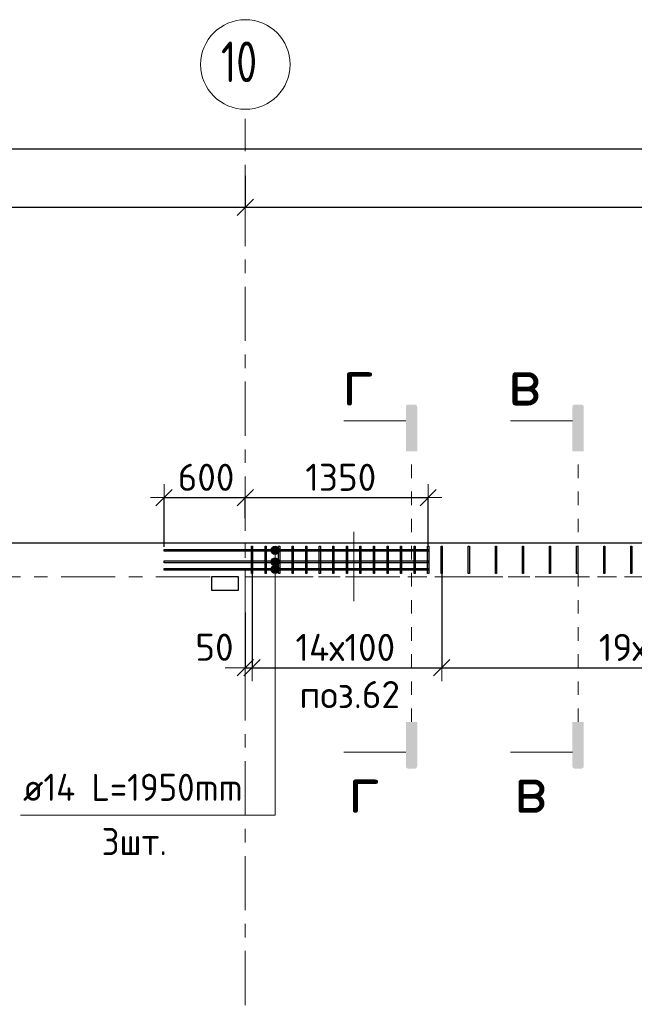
# Model space of a CAD drawing. Header units: metres. Extents: x -38 to 99, y -15 to 21.
# Tile 8 of 88: x 24.36 to 28.9, y 13.25 to 20.51. Entities that reach past the tile are written whole.
import ezdxf

# ---------------------------------------------------------------- set-up
doc = ezdxf.new("R2010")
doc.units = ezdxf.units.M
doc.header["$PDMODE"] = 65
for name, pattern in [('______11', [0.5, 0.4, -0.05, 0, -0.05]), ('______2', [0.0405, 0.03, -0.0105]), ('______3', [0.5, 0.4, -0.1]), ('______5', [1.1, 0.8, -0.1, 0.1, -0.1]), ('______9', [0.015, 0, -0.015])]:
    doc.linetypes.add(name, pattern=pattern)
for name, color, linetype, lineweight in [('XR$2$Осевая линия (1)', 7, '______5', 13), ('XR$2$Размерная линия (1)', 7, 'Continuous', 13), ('XR$4$Арм.стержн. Доп. арматура', 180, 'Continuous', 35), ('XR$4$Арм.стержн. Хомут', 240, 'Continuous', 35), ('XR$4$Балка (1)', 7, '______3', 13), ('XR$4$Перекрытие (1)', 7, 'Continuous', 35), ('XR$4$Размерная линия (1)', 7, 'Continuous', 13), ('XR$4$Текст_ общее_1', 7, 'Continuous', 13)]:
    doc.layers.add(name, color=color, linetype=linetype, lineweight=lineweight)
doc.styles.add('ISOCPEUR', font='txt')
doc.dimstyles.new('DIMSTYLE_3', dxfattribs={"dimtxt": 0.2, "dimasz": 0.2, "dimexe": 0, "dimexo": 0, "dimgap": 0.1, "dimtad": 2, "dimdec": 0, "dimlfac": 1000, "dimrnd": 5, "dimzin": 12, "dimdsep": 46, "dimtxsty": 'ISOCPEUR', "dimblk1": 'ALL_ML_STRICH', "dimblk2": 'ALL_ML_STRICH', "dimsah": 1, "dimcen": 0, "dimclrd": 7, "dimclre": 256, "dimclrt": 7, "dimadec": 0, "dimazin": 0, "dimtfac": 1, "dimtdec": 0, "dimtix": 1, "dimtmove": 2, "dimatfit": 3, "dimfxl": 0, "dimtzin": 0, "dimlwd": 0, "dimlwe": -3, "dimarcsym": 0})
doc.dimstyles.new('DIMSTYLE_33', dxfattribs={"dimtxt": 0.2, "dimasz": 0.2, "dimexe": 0, "dimexo": 0, "dimgap": 0.1, "dimtad": 2, "dimdec": 0, "dimlfac": 1000, "dimrnd": 5, "dimzin": 12, "dimdsep": 46, "dimtxsty": 'ISOCPEUR', "dimblk1": 'ALL_ML_STRICH', "dimblk2": 'ALL_ML_STRICH', "dimsah": 1, "dimcen": 0, "dimclrd": 7, "dimclre": 256, "dimclrt": 7, "dimadec": 0, "dimazin": 0, "dimtfac": 1, "dimtdec": 0, "dimtix": 1, "dimtmove": 2, "dimatfit": 3, "dimfxl": 0, "dimtvp": 1.2, "dimtzin": 0, "dimlwd": 0, "dimlwe": -3, "dimarcsym": 0})

# ---------------------------------------------------------------- blocks, each defined once
blk = doc.blocks.new('ALL_ML_STRICH')
at = {"color": 0, "linetype": 'ByBlock', "lineweight": -2}
for p, q in [((0, -0.5), (0, 0.5)), ((-1, 0), (0.5, 0)), ((-0.3, -0.3), (0.3, 0.3))]:
    blk.add_line(p, q, dxfattribs=at)
blk = doc.blocks.new('*D11')
at = {"layer": 'DEFPOINTS', "color": 7, "linetype": 'Continuous', "lineweight": 13, "transparency": 33554687}
for p in [(0.5, 19.5574), (0.5, 19.3768), (61.6, 17.1197)]:
    blk.add_point(p, dxfattribs=at)
at = {"layer": 'XR$2$Размерная линия (1)', "color": 9, "linetype": 'Continuous', "lineweight": -2, "true_color": 0xc7c7c7, "transparency": 33554687}
for p, q in [((0.5, 19.3568), (0.5, 19.5574)), ((61.6, 17.1397), (61.6, 19.5574))]:
    blk.add_line(p, q, dxfattribs=at)
at = {"layer": 'XR$2$Размерная линия (1)', "color": 7, "linetype": 'Continuous', "lineweight": -2, "transparency": 33554687}
blk.add_line((0.5, 19.5574), (61.6, 19.5574), dxfattribs=at)
at = {"layer": 'XR$2$Размерная линия (1)', "color": 7, "linetype": 'Continuous', "lineweight": 13, "transparency": 33554687, "xscale": 0.2, "yscale": 0.2, "zscale": 0.2, "rotation": 180}
blk.add_blockref('ALL_ML_STRICH', (0.5, 19.5574), dxfattribs=at)
at = {"layer": 'XR$2$Размерная линия (1)', "color": 7, "linetype": 'Continuous', "lineweight": 13, "transparency": 33554687, "xscale": 0.2, "yscale": 0.2, "zscale": 0.2}
blk.add_blockref('ALL_ML_STRICH', (61.6, 19.5574), dxfattribs=at)
at = {"layer": 'XR$2$Размерная линия (1)', "color": 7, "linetype": 'Continuous', "lineweight": 13, "transparency": 33554687, "insert": (31.1, 19.7074), "char_height": 0.2, "width": 1, "attachment_point": 5, "style": 'ISOCPEUR'}
blk.add_mtext('\\A1;{61100}', dxfattribs=at)
blk = doc.blocks.new('*D31')
at = {"layer": 'DEFPOINTS', "color": 7, "linetype": 'Continuous', "lineweight": 13, "transparency": 33554687}
for p in [(21.68, 19.379), (26.03, 19.379), (21.68, 19.1261)]:
    blk.add_point(p, dxfattribs=at)
at = {"layer": 'XR$2$Размерная линия (1)', "color": 9, "linetype": 'Continuous', "lineweight": -2, "true_color": 0xc7c7c7, "transparency": 33554687}
for p, q in [((21.68, 19.359), (21.68, 19.1261)), ((26.03, 19.359), (26.03, 19.1261))]:
    blk.add_line(p, q, dxfattribs=at)
at = {"layer": 'XR$2$Размерная линия (1)', "color": 7, "linetype": 'Continuous', "lineweight": -2, "transparency": 33554687}
blk.add_line((21.68, 19.1261), (26.03, 19.1261), dxfattribs=at)
at = {"layer": 'XR$2$Размерная линия (1)', "color": 7, "linetype": 'Continuous', "lineweight": 13, "transparency": 33554687, "xscale": 0.2, "yscale": 0.2, "zscale": 0.2, "rotation": 180}
blk.add_blockref('ALL_ML_STRICH', (21.68, 19.1261), dxfattribs=at)
at = {"layer": 'XR$2$Размерная линия (1)', "color": 7, "linetype": 'Continuous', "lineweight": 13, "transparency": 33554687, "xscale": 0.2, "yscale": 0.2, "zscale": 0.2}
blk.add_blockref('ALL_ML_STRICH', (26.03, 19.1261), dxfattribs=at)
at = {"layer": 'XR$2$Размерная линия (1)', "color": 7, "linetype": 'Continuous', "lineweight": 13, "transparency": 33554687, "insert": (23.855, 19.2761), "char_height": 0.2, "width": 0.8, "attachment_point": 5, "style": 'ISOCPEUR'}
blk.add_mtext('\\A1;{4350}', dxfattribs=at)
blk = doc.blocks.new('*D32')
at = {"layer": 'DEFPOINTS', "color": 7, "linetype": 'Continuous', "lineweight": 13, "transparency": 33554687}
for p in [(26.03, 19.379), (26.03, 19.1261), (32.55, 19.1352)]:
    blk.add_point(p, dxfattribs=at)
at = {"layer": 'XR$2$Размерная линия (1)', "color": 9, "linetype": 'Continuous', "lineweight": -2, "true_color": 0xc7c7c7, "transparency": 33554687}
for p, q in [((26.03, 19.359), (26.03, 19.1261)), ((32.55, 19.1261), (32.55, 19.1261))]:
    blk.add_line(p, q, dxfattribs=at)
at = {"layer": 'XR$2$Размерная линия (1)', "color": 7, "linetype": 'Continuous', "lineweight": -2, "transparency": 33554687}
blk.add_line((26.03, 19.1261), (32.55, 19.1261), dxfattribs=at)
at = {"layer": 'XR$2$Размерная линия (1)', "color": 7, "linetype": 'Continuous', "lineweight": 13, "transparency": 33554687, "xscale": 0.2, "yscale": 0.2, "zscale": 0.2, "rotation": 180}
blk.add_blockref('ALL_ML_STRICH', (26.03, 19.1261), dxfattribs=at)
at = {"layer": 'XR$2$Размерная линия (1)', "color": 7, "linetype": 'Continuous', "lineweight": 13, "transparency": 33554687, "xscale": 0.2, "yscale": 0.2, "zscale": 0.2}
blk.add_blockref('ALL_ML_STRICH', (32.55, 19.1261), dxfattribs=at)
at = {"layer": 'XR$2$Размерная линия (1)', "color": 7, "linetype": 'Continuous', "lineweight": 13, "transparency": 33554687, "insert": (29.3, 19.2761), "char_height": 0.2, "width": 0.8, "attachment_point": 5, "style": 'ISOCPEUR'}
blk.add_mtext('\\A1;{6520}', dxfattribs=at)
blk = doc.blocks.new('*D262')
at = {"layer": 'DEFPOINTS', "color": 7, "linetype": 'Continuous', "lineweight": 13, "transparency": 33554687}
for p in [(26.08, 16.4734), (26.03, 16.1571), (26.03, 15.7293)]:
    blk.add_point(p, dxfattribs=at)
at = {"layer": 'XR$4$Размерная линия (1)', "color": 9, "linetype": 'Continuous', "lineweight": -2, "true_color": 0xc7c7c7, "transparency": 33554687}
for p, q in [((26.08, 16.4534), (26.08, 15.7293)), ((26.03, 16.1371), (26.03, 15.7293))]:
    blk.add_line(p, q, dxfattribs=at)
at = {"layer": 'XR$4$Размерная линия (1)', "color": 7, "linetype": 'Continuous', "lineweight": -2, "transparency": 33554687}
blk.add_line((26.03, 15.7293), (26.08, 15.7293), dxfattribs=at)
at = {"layer": 'XR$4$Размерная линия (1)', "color": 7, "linetype": 'Continuous', "lineweight": 13, "transparency": 33554687, "xscale": 0.2, "yscale": 0.2, "zscale": 0.2}
blk.add_blockref('ALL_ML_STRICH', (26.08, 15.7293), dxfattribs=at)
at = {"layer": 'XR$4$Размерная линия (1)', "color": 7, "linetype": 'Continuous', "lineweight": 13, "transparency": 33554687, "xscale": 0.2, "yscale": 0.2, "zscale": 0.2, "rotation": 180}
blk.add_blockref('ALL_ML_STRICH', (26.03, 15.7293), dxfattribs=at)
at = {"layer": 'XR$4$Размерная линия (1)', "color": 7, "linetype": 'Continuous', "lineweight": 13, "transparency": 33554687, "insert": (25.8021, 15.8803), "char_height": 0.2, "width": 0.4, "attachment_point": 5, "style": 'ISOCPEUR'}
blk.add_mtext('\\A1;{50}', dxfattribs=at)
blk = doc.blocks.new('*D263')
at = {"layer": 'DEFPOINTS', "color": 7, "linetype": 'Continuous', "lineweight": 13, "transparency": 33554687}
for p in [(26.08, 16.4734), (27.48, 16.4734), (26.08, 15.7293)]:
    blk.add_point(p, dxfattribs=at)
at = {"layer": 'XR$4$Размерная линия (1)', "color": 9, "linetype": 'Continuous', "lineweight": -2, "true_color": 0xc7c7c7, "transparency": 33554687}
for p, q in [((26.08, 16.4534), (26.08, 15.7293)), ((27.48, 16.4534), (27.48, 15.7293))]:
    blk.add_line(p, q, dxfattribs=at)
at = {"layer": 'XR$4$Размерная линия (1)', "color": 7, "linetype": 'Continuous', "lineweight": -2, "transparency": 33554687}
blk.add_line((26.08, 15.7293), (27.48, 15.7293), dxfattribs=at)
at = {"layer": 'XR$4$Размерная линия (1)', "color": 7, "linetype": 'Continuous', "lineweight": 13, "transparency": 33554687, "xscale": 0.2, "yscale": 0.2, "zscale": 0.2, "rotation": 180}
blk.add_blockref('ALL_ML_STRICH', (26.08, 15.7293), dxfattribs=at)
at = {"layer": 'XR$4$Размерная линия (1)', "color": 7, "linetype": 'Continuous', "lineweight": 13, "transparency": 33554687, "xscale": 0.2, "yscale": 0.2, "zscale": 0.2}
blk.add_blockref('ALL_ML_STRICH', (27.48, 15.7293), dxfattribs=at)
at = {"layer": 'XR$4$Размерная линия (1)', "color": 7, "linetype": 'Continuous', "lineweight": 13, "transparency": 33554687, "insert": (26.4, 15.9793), "char_height": 0.2, "width": 0.01, "attachment_point": 1, "line_spacing_factor": 0.60241, "style": 'ISOCPEUR'}
blk.add_mtext('14х100', dxfattribs=at)
blk = doc.blocks.new('*D264')
at = {"layer": 'DEFPOINTS', "color": 7, "linetype": 'Continuous', "lineweight": 13, "transparency": 33554687}
for p in [(27.48, 16.4734), (31.28, 16.4734), (27.48, 15.7293)]:
    blk.add_point(p, dxfattribs=at)
at = {"layer": 'XR$4$Размерная линия (1)', "color": 9, "linetype": 'Continuous', "lineweight": -2, "true_color": 0xc7c7c7, "transparency": 33554687}
for p, q in [((27.48, 16.4534), (27.48, 15.7293)), ((31.28, 16.4534), (31.28, 15.7293))]:
    blk.add_line(p, q, dxfattribs=at)
at = {"layer": 'XR$4$Размерная линия (1)', "color": 7, "linetype": 'Continuous', "lineweight": -2, "transparency": 33554687}
blk.add_line((27.48, 15.7293), (31.28, 15.7293), dxfattribs=at)
at = {"layer": 'XR$4$Размерная линия (1)', "color": 7, "linetype": 'Continuous', "lineweight": 13, "transparency": 33554687, "xscale": 0.2, "yscale": 0.2, "zscale": 0.2, "rotation": 180}
blk.add_blockref('ALL_ML_STRICH', (27.48, 15.7293), dxfattribs=at)
at = {"layer": 'XR$4$Размерная линия (1)', "color": 7, "linetype": 'Continuous', "lineweight": 13, "transparency": 33554687, "xscale": 0.2, "yscale": 0.2, "zscale": 0.2}
blk.add_blockref('ALL_ML_STRICH', (31.28, 15.7293), dxfattribs=at)
at = {"layer": 'XR$4$Размерная линия (1)', "color": 7, "linetype": 'Continuous', "lineweight": 13, "transparency": 33554687, "insert": (28.64, 15.9793), "char_height": 0.2, "width": 0.01, "attachment_point": 1, "line_spacing_factor": 0.60241, "style": 'ISOCPEUR'}
blk.add_mtext('19х200=3800', dxfattribs=at)
blk = doc.blocks.new('*D274')
at = {"layer": 'DEFPOINTS', "color": 7, "linetype": 'Continuous', "lineweight": 13, "transparency": 33554687}
for p in [(25.43, 16.9842), (26.03, 16.8115), (25.43, 16.6022)]:
    blk.add_point(p, dxfattribs=at)
at = {"layer": 'XR$4$Размерная линия (1)', "color": 9, "linetype": 'Continuous', "lineweight": -2, "true_color": 0xc7c7c7, "transparency": 33554687}
for p, q in [((25.43, 16.6222), (25.43, 16.9842)), ((26.03, 16.8315), (26.03, 16.9842))]:
    blk.add_line(p, q, dxfattribs=at)
at = {"layer": 'XR$4$Размерная линия (1)', "color": 7, "linetype": 'Continuous', "lineweight": -2, "transparency": 33554687}
blk.add_line((25.43, 16.9842), (26.03, 16.9842), dxfattribs=at)
at = {"layer": 'XR$4$Размерная линия (1)', "color": 7, "linetype": 'Continuous', "lineweight": 13, "transparency": 33554687, "xscale": 0.2, "yscale": 0.2, "zscale": 0.2, "rotation": 180}
blk.add_blockref('ALL_ML_STRICH', (25.43, 16.9842), dxfattribs=at)
at = {"layer": 'XR$4$Размерная линия (1)', "color": 7, "linetype": 'Continuous', "lineweight": 13, "transparency": 33554687, "xscale": 0.2, "yscale": 0.2, "zscale": 0.2}
blk.add_blockref('ALL_ML_STRICH', (26.03, 16.9842), dxfattribs=at)
at = {"layer": 'XR$4$Размерная линия (1)', "color": 7, "linetype": 'Continuous', "lineweight": 13, "transparency": 33554687, "insert": (25.74, 17.1342), "char_height": 0.2, "width": 0.6, "attachment_point": 5, "style": 'ISOCPEUR'}
blk.add_mtext('\\A1;{600}', dxfattribs=at)
blk = doc.blocks.new('*D275')
at = {"layer": 'DEFPOINTS', "color": 7, "linetype": 'Continuous', "lineweight": 13, "transparency": 33554687}
for p in [(26.03, 16.9842), (26.03, 16.8115), (27.38, 16.6022)]:
    blk.add_point(p, dxfattribs=at)
at = {"layer": 'XR$4$Размерная линия (1)', "color": 9, "linetype": 'Continuous', "lineweight": -2, "true_color": 0xc7c7c7, "transparency": 33554687}
for p, q in [((26.03, 16.8315), (26.03, 16.9842)), ((27.38, 16.6222), (27.38, 16.9842))]:
    blk.add_line(p, q, dxfattribs=at)
at = {"layer": 'XR$4$Размерная линия (1)', "color": 7, "linetype": 'Continuous', "lineweight": -2, "transparency": 33554687}
blk.add_line((26.03, 16.9842), (27.38, 16.9842), dxfattribs=at)
at = {"layer": 'XR$4$Размерная линия (1)', "color": 7, "linetype": 'Continuous', "lineweight": 13, "transparency": 33554687, "xscale": 0.2, "yscale": 0.2, "zscale": 0.2, "rotation": 180}
blk.add_blockref('ALL_ML_STRICH', (26.03, 16.9842), dxfattribs=at)
at = {"layer": 'XR$4$Размерная линия (1)', "color": 7, "linetype": 'Continuous', "lineweight": 13, "transparency": 33554687, "xscale": 0.2, "yscale": 0.2, "zscale": 0.2}
blk.add_blockref('ALL_ML_STRICH', (27.38, 16.9842), dxfattribs=at)
at = {"layer": 'XR$4$Размерная линия (1)', "color": 7, "linetype": 'Continuous', "lineweight": 13, "transparency": 33554687, "insert": (26.735, 17.1342), "char_height": 0.2, "width": 0.8, "attachment_point": 5, "style": 'ISOCPEUR'}
blk.add_mtext('\\A1;{1350}', dxfattribs=at)

msp = doc.modelspace()

# ---------------------------------------------------------------- hatches: boundary and pattern name
at = {"linetype": 'Continuous', "lineweight": 25, "true_color": 0x000000, "transparency": 33554687}
for points in [[(27.2153, 17.6543), (27.2158, 17.6568), (27.2166, 17.6592), (27.2178, 17.6615), (27.2192, 17.6636), (27.2209, 17.6655), (27.2228, 17.6672), (27.2249, 17.6686), (27.2272, 17.6698), (27.2296, 17.6706), (27.2321, 17.6711), (27.2347, 17.6713), (27.2792, 17.6713), (27.2818, 17.6711), (27.2843, 17.6706), (27.2867, 17.6698), (27.289, 17.6686), (27.2911, 17.6672), (27.293, 17.6655), (27.2947, 17.6636), (27.2961, 17.6615), (27.2973, 17.6592), (27.2981, 17.6568), (27.2986, 17.6543), (27.2987, 17.6517), (27.2987, 17.3267), (27.2151, 17.3267), (27.2151, 17.6517)], [(28.4453, 17.6543), (28.4458, 17.6568), (28.4466, 17.6592), (28.4478, 17.6615), (28.4492, 17.6636), (28.4509, 17.6655), (28.4528, 17.6672), (28.4549, 17.6686), (28.4572, 17.6698), (28.4596, 17.6706), (28.4621, 17.6711), (28.4647, 17.6713), (28.5092, 17.6713), (28.5118, 17.6711), (28.5143, 17.6706), (28.5167, 17.6698), (28.519, 17.6686), (28.5211, 17.6672), (28.523, 17.6655), (28.5247, 17.6636), (28.5261, 17.6615), (28.5273, 17.6592), (28.5281, 17.6568), (28.5286, 17.6543), (28.5287, 17.6517), (28.5287, 17.3267), (28.4451, 17.3267), (28.4451, 17.6517)], [(27.2153, 15.0013), (27.2151, 15.0038), (27.2151, 15.3288), (27.2987, 15.3288), (27.2987, 15.0038), (27.2986, 15.0013), (27.2981, 14.9988), (27.2973, 14.9964), (27.2961, 14.9941), (27.2947, 14.9919), (27.293, 14.99), (27.2911, 14.9883), (27.289, 14.9869), (27.2867, 14.9858), (27.2843, 14.985), (27.2818, 14.9845), (27.2792, 14.9843), (27.2347, 14.9843), (27.2321, 14.9845), (27.2296, 14.985), (27.2272, 14.9858), (27.2249, 14.9869), (27.2228, 14.9883), (27.2209, 14.99), (27.2192, 14.9919), (27.2178, 14.9941), (27.2166, 14.9964), (27.2158, 14.9988)], [(28.4453, 15.0013), (28.4451, 15.0038), (28.4451, 15.3288), (28.5287, 15.3288), (28.5287, 15.0038), (28.5286, 15.0013), (28.5281, 14.9988), (28.5273, 14.9964), (28.5261, 14.9941), (28.5247, 14.9919), (28.523, 14.99), (28.5211, 14.9883), (28.519, 14.9869), (28.5167, 14.9858), (28.5143, 14.985), (28.5118, 14.9845), (28.5092, 14.9843), (28.4647, 14.9843), (28.4621, 14.9845), (28.4596, 14.985), (28.4572, 14.9858), (28.4549, 14.9869), (28.4528, 14.9883), (28.4509, 14.99), (28.4492, 14.9919), (28.4478, 14.9941), (28.4466, 14.9964), (28.4458, 14.9988)]]:
    msp.add_hatch(color=18, dxfattribs=at).paths.add_polyline_path(points, flags=16)
at = {"layer": 'XR$4$Арм.стержн. Доп. арматура', "linetype": 'Continuous', "lineweight": 13, "transparency": 33554687}
for points in [[(26.2191, 16.5952), (26.2791, 16.5952), (26.2749, 16.6102)], [(26.2191, 16.5952), (26.2749, 16.6102), (26.2233, 16.6102)], [(26.2233, 16.5802), (26.2791, 16.5952), (26.2191, 16.5952)], [(26.2233, 16.6102), (26.2749, 16.6102), (26.2641, 16.621)], [(26.2233, 16.6102), (26.2641, 16.621), (26.2341, 16.621)], [(26.2233, 16.5802), (26.2749, 16.5802), (26.2791, 16.5952)], [(26.2341, 16.5694), (26.2749, 16.5802), (26.2233, 16.5802)], [(26.2341, 16.621), (26.2641, 16.621), (26.2491, 16.6252)], [(26.2341, 16.5694), (26.2641, 16.5694), (26.2749, 16.5802)], [(26.2641, 16.5694), (26.2341, 16.5694), (26.2491, 16.5652)], [(26.2191, 16.5103), (26.2791, 16.5103), (26.2749, 16.5253)], [(26.2191, 16.5103), (26.2749, 16.5253), (26.2233, 16.5253)], [(26.2233, 16.4953), (26.2791, 16.5103), (26.2191, 16.5103)], [(26.2233, 16.5253), (26.2749, 16.5253), (26.2641, 16.5361)], [(26.2233, 16.5253), (26.2641, 16.5361), (26.2341, 16.5361)], [(26.2233, 16.4953), (26.2749, 16.4953), (26.2791, 16.5103)], [(26.2341, 16.4845), (26.2749, 16.4953), (26.2233, 16.4953)], [(26.2341, 16.5361), (26.2641, 16.5361), (26.2491, 16.5403)], [(26.2341, 16.4845), (26.2641, 16.4845), (26.2749, 16.4953)], [(26.2191, 16.4552), (26.2791, 16.4552), (26.2749, 16.4702)], [(26.2191, 16.4552), (26.2749, 16.4702), (26.2233, 16.4702)], [(26.2233, 16.4402), (26.2791, 16.4552), (26.2191, 16.4552)], [(26.2233, 16.4702), (26.2749, 16.4702), (26.2641, 16.481)], [(26.2233, 16.4702), (26.2641, 16.481), (26.2341, 16.481)], [(26.2233, 16.4402), (26.2749, 16.4402), (26.2791, 16.4552)], [(26.2341, 16.4294), (26.2749, 16.4402), (26.2233, 16.4402)], [(26.2341, 16.481), (26.2641, 16.481), (26.2491, 16.4852)], [(26.2641, 16.4845), (26.2341, 16.4845), (26.2491, 16.4803)], [(26.2341, 16.4294), (26.2641, 16.4294), (26.2749, 16.4402)], [(26.2641, 16.4294), (26.2341, 16.4294), (26.2491, 16.4252)]]:
    msp.add_hatch(color=7, dxfattribs=at).paths.add_polyline_path(points)

# ---------------------------------------------------------------- linework, layer by layer
at = {"color": 7, "linetype": 'Continuous', "lineweight": 13, "transparency": 33554687}
for p, q in [((27.2151, 17.5497), (26.7584, 17.5497)), ((28.4451, 17.5497), (27.9884, 17.5497)), ((27.2151, 15.1058), (26.7584, 15.1058)), ((28.4451, 15.1058), (27.9884, 15.1058))]:
    msp.add_line(p, q, dxfattribs=at)
at = {"color": 7, "linetype": '______9', "lineweight": 13, "transparency": 33554687}
for p, q in [((27.2569, 15.3288), (27.2569, 17.3267)), ((28.4869, 15.3288), (28.4869, 17.3267))]:
    msp.add_line(p, q, dxfattribs=at)
at = {"color": 52, "linetype": 'Continuous', "lineweight": 13, "transparency": 33554687}
msp.add_line((26.8299, 16.7314), (26.8299, 16.2214), dxfattribs=at)
at = {"layer": 'XR$2$Осевая линия (1)', "color": 253, "linetype": '______11', "lineweight": 13, "true_color": 0xa0a0a0, "transparency": 33554687}
for p, q in [((26.03, 8.34), (26.03, 19.78)), ((-2.63, 16.4), (62.6, 16.4))]:
    msp.add_line(p, q, dxfattribs=at)
at = {"layer": 'XR$2$Осевая линия (1)', "color": 7, "linetype": 'Continuous', "lineweight": 13, "transparency": 33554687}
msp.add_circle((26.0304, 20.1801), 0.3304, dxfattribs=at)
at = {"layer": 'XR$4$Арм.стержн. Доп. арматура', "color": 7, "linetype": 'Continuous', "lineweight": 13, "transparency": 33554687}
for p, q in [((26.2191, 16.5952), (26.2191, 16.5952)), ((26.2491, 16.6252), (26.2491, 16.6252)), ((26.2491, 14.6402), (26.2491, 16.5952)), ((26.2491, 16.5652), (26.2491, 16.5652)), ((26.2791, 16.5952), (26.2791, 16.5952)), ((26.2191, 16.5103), (26.2191, 16.5103)), ((26.2491, 16.5403), (26.2491, 16.5403)), ((26.2491, 14.6402), (26.2491, 16.5103)), ((26.2791, 16.5103), (26.2791, 16.5103)), ((26.2191, 16.4552), (26.2191, 16.4552)), ((26.2491, 16.4852), (26.2491, 16.4852)), ((26.2491, 16.4803), (26.2491, 16.4803)), ((26.2491, 14.6402), (26.2491, 16.4552)), ((26.2491, 16.4252), (26.2491, 16.4252)), ((26.2791, 16.4552), (26.2791, 16.4552)), ((24.3691, 14.6402), (26.2491, 14.6402))]:
    msp.add_line(p, q, dxfattribs=at)
at = {"layer": 'XR$4$Арм.стержн. Доп. арматура', "color": 7, "linetype": 'Continuous', "lineweight": 25, "transparency": 33554687}
for points in [[(25.43, 16.6022), (27.38, 16.6022), (27.38, 16.5882), (25.43, 16.5882), (25.43, 16.6022)], [(25.43, 16.5173), (27.38, 16.5173), (27.38, 16.5033), (25.43, 16.5033), (25.43, 16.5173)], [(25.43, 16.4622), (27.38, 16.4622), (27.38, 16.4482), (25.43, 16.4482), (25.43, 16.4622)]]:
    msp.add_lwpolyline(points, dxfattribs=at)
at = {"layer": 'XR$4$Арм.стержн. Доп. арматура', "color": 7, "linetype": 'Continuous', "lineweight": 13, "transparency": 33554687}
for centre in [(26.2491, 16.5952), (26.2491, 16.5103), (26.2491, 16.4552)]:
    msp.add_circle(centre, 0.03, dxfattribs=at)
at = {"layer": 'XR$4$Арм.стержн. Хомут', "color": 40, "linetype": 'Continuous', "lineweight": 25, "transparency": 33554687}
for points in [[(26.076, 16.4252), (26.076, 16.6253), (26.084, 16.6253), (26.084, 16.4252), (26.076, 16.4252)], [(26.176, 16.4252), (26.176, 16.6253), (26.184, 16.6253), (26.184, 16.4252), (26.176, 16.4252)], [(26.276, 16.4252), (26.276, 16.6253), (26.284, 16.6253), (26.284, 16.4252), (26.276, 16.4252)], [(26.376, 16.4252), (26.376, 16.6253), (26.384, 16.6253), (26.384, 16.4252), (26.376, 16.4252)], [(26.476, 16.4252), (26.476, 16.6253), (26.484, 16.6253), (26.484, 16.4252), (26.476, 16.4252)], [(26.576, 16.4252), (26.576, 16.6253), (26.584, 16.6253), (26.584, 16.4252), (26.576, 16.4252)], [(26.676, 16.4252), (26.676, 16.6253), (26.684, 16.6253), (26.684, 16.4252), (26.676, 16.4252)], [(26.776, 16.4252), (26.776, 16.6253), (26.784, 16.6253), (26.784, 16.4252), (26.776, 16.4252)], [(26.876, 16.4252), (26.876, 16.6253), (26.884, 16.6253), (26.884, 16.4252), (26.876, 16.4252)], [(26.976, 16.4252), (26.976, 16.6253), (26.984, 16.6253), (26.984, 16.4252), (26.976, 16.4252)], [(27.076, 16.4252), (27.076, 16.6253), (27.084, 16.6253), (27.084, 16.4252), (27.076, 16.4252)], [(27.176, 16.4252), (27.176, 16.6253), (27.184, 16.6253), (27.184, 16.4252), (27.176, 16.4252)], [(27.276, 16.4252), (27.276, 16.6253), (27.284, 16.6253), (27.284, 16.4252), (27.276, 16.4252)], [(27.376, 16.4252), (27.376, 16.6253), (27.384, 16.6253), (27.384, 16.4252), (27.376, 16.4252)], [(27.476, 16.4252), (27.476, 16.6253), (27.484, 16.6253), (27.484, 16.4252), (27.476, 16.4252)], [(27.676, 16.4252), (27.676, 16.6253), (27.684, 16.6253), (27.684, 16.4252), (27.676, 16.4252)], [(27.876, 16.4252), (27.876, 16.6253), (27.884, 16.6253), (27.884, 16.4252), (27.876, 16.4252)], [(28.076, 16.4252), (28.076, 16.6253), (28.084, 16.6253), (28.084, 16.4252), (28.076, 16.4252)], [(28.276, 16.4252), (28.276, 16.6253), (28.284, 16.6253), (28.284, 16.4252), (28.276, 16.4252)], [(28.476, 16.4252), (28.476, 16.6253), (28.484, 16.6253), (28.484, 16.4252), (28.476, 16.4252)], [(28.676, 16.4252), (28.676, 16.6253), (28.684, 16.6253), (28.684, 16.4252), (28.676, 16.4252)], [(28.876, 16.4252), (28.876, 16.6253), (28.884, 16.6253), (28.884, 16.4252), (28.876, 16.4252)]]:
    msp.add_lwpolyline(points, dxfattribs=at)
at = {"layer": 'XR$4$Балка (1)', "color": 7, "linetype": '______2', "lineweight": 18, "transparency": 33554687}
for p, q in [((26.03, 16.6502), (26.03, 16.4002)), ((26.03, 16.4002), (32.675, 16.4002))]:
    msp.add_line(p, q, dxfattribs=at)
at = {"layer": 'XR$4$Перекрытие (1)', "color": 7, "linetype": 'Continuous', "lineweight": 25, "transparency": 33554687}
for p, q in [((23.6503, 16.6502), (32.675, 16.6502)), ((25.98, 16.4003), (25.78, 16.4002)), ((25.78, 16.4002), (25.78, 16.3003)), ((25.98, 16.3004), (25.98, 16.4003)), ((25.78, 16.3003), (25.98, 16.3004))]:
    msp.add_line(p, q, dxfattribs=at)

# ---------------------------------------------------------------- texts
at = {"color": 7, "linetype": 'Continuous', "lineweight": 13, "transparency": 33554687, "char_height": 0.35, "width": 0.381111, "attachment_point": 5, "style": 'ISOCPEUR'}
for s, insert in [('\\A1;{\\fISOCPEUR|i0|b0;\\H0.350000;\\W1.000000;\\C7;г}\\P', (26.8611, 17.8388)), ('\\A1;{\\fISOCPEUR|i0|b0;\\H0.350000;\\W1.000000;\\C7;в}\\P', (28.0911, 17.8388)), ('\\A1;{\\fISOCPEUR|i0|b0;\\H0.350000;\\W1.000000;\\C7;г}\\P', (26.9055, 14.8336)), ('\\A1;{\\fISOCPEUR|i0|b0;\\H0.350000;\\W1.000000;\\C7;в}\\P', (28.1355, 14.8336))]:
    msp.add_mtext(s, dxfattribs=dict(at, insert=insert))
at = {"layer": 'XR$2$Осевая линия (1)', "color": 7, "linetype": 'Continuous', "lineweight": 13, "transparency": 33554687, "insert": (25.8504, 20.0496), "char_height": 0.3, "width": 0.472281, "attachment_point": 7, "style": 'ISOCPEUR'}
msp.add_mtext('\\W0.75;10', dxfattribs=at)
at = {"layer": 'XR$4$Арм.стержн. Доп. арматура', "color": 7, "linetype": 'Continuous', "lineweight": 25, "transparency": 33554687, "char_height": 0.2, "attachment_point": 7, "style": 'ISOCPEUR'}
for s, insert, width in [('\\W0.94;ø14 L=1950mm ', (24.3891, 14.7469), 1.933176), ('\\W0.94;3шт. ', (24.9691, 14.3469), 0.774191)]:
    msp.add_mtext(s, dxfattribs=dict(at, insert=insert, width=width))
at = {"layer": 'XR$4$Текст_ общее_1', "color": 7, "linetype": 'Continuous', "lineweight": 13, "transparency": 33554687, "insert": (26.8006, 15.5311), "char_height": 0.2, "width": 0.844937, "attachment_point": 5, "style": 'ISOCPEUR'}
msp.add_mtext('\\A1;{\\fISOCPEUR|i0|b0;\\H0.200000;\\W1.000000;\\C7;поз.62}\\P', dxfattribs=at)

# ---------------------------------------------------------------- dimensions: what is measured, and where the dimension line sits
at = {"layer": 'XR$2$Размерная линия (1)', "color": 7, "linetype": 'Continuous', "lineweight": 13, "transparency": 33554687}
for base, p1, p2, picture, middle in [((61.6, 19.5574), (0.5, 19.3568), (61.6, 17.1397), '*D11', (31.1, 19.7074)), ((26.03, 19.1261), (21.68, 19.359), (26.03, 19.359), '*D31', (23.855, 19.2761)), ((32.55, 19.1261), (26.03, 19.359), (32.55, 19.1261), '*D32', (29.3, 19.2761))]:
    dim = msp.add_linear_dim(base=base, p1=p1, p2=p2, dimstyle='DIMSTYLE_3', override={"dimpost": '<>', "dimclrd": 7, "dimclre": 9, "dimclrt": 7, "dimlwd": 0, "dimlwe": 65533}, dxfattribs=at)
    dim.commit()
    dim.dimension.update_dxf_attribs({"geometry": picture, "text_midpoint": middle, "dimtype": 160})
at = {"layer": 'XR$4$Размерная линия (1)', "color": 7, "linetype": 'Continuous', "lineweight": 13, "transparency": 33554687}
for base, p1, p2, dimstyle, picture, middle in [((26.03, 16.9842), (25.43, 16.6222), (26.03, 16.8315), 'DIMSTYLE_3', '*D274', (25.74, 17.1342)), ((27.38, 16.9842), (26.03, 16.8315), (27.38, 16.6222), 'DIMSTYLE_3', '*D275', (26.735, 17.1342)), ((26.08, 15.7293), (26.03, 16.1371), (26.08, 16.4534), 'DIMSTYLE_33', '*D262', (25.8021, 15.8803))]:
    dim = msp.add_linear_dim(base=base, p1=p1, p2=p2, dimstyle=dimstyle, override={"dimpost": '<>', "dimclrd": 7, "dimclre": 9, "dimclrt": 7, "dimlwd": 0, "dimlwe": 65533}, dxfattribs=at)
    dim.commit()
    dim.dimension.update_dxf_attribs({"geometry": picture, "text_midpoint": middle, "dimtype": 160})
for base, p1, p2, text, picture, middle in [((27.48, 15.7293), (26.08, 16.4534), (27.48, 16.4534), '14х100', '*D263', (26.78, 15.8293)), ((31.28, 15.7293), (27.48, 16.4534), (31.28, 16.4534), '19х200=3800', '*D264', (29.38, 15.8293))]:
    dim = msp.add_linear_dim(base=base, p1=p1, p2=p2, text=text, dimstyle='DIMSTYLE_3', override={"dimpost": '<>', "dimclrd": 7, "dimclre": 9, "dimclrt": 7, "dimlwd": 0, "dimlwe": 65533}, dxfattribs=at)
    dim.commit()
    dim.dimension.update_dxf_attribs({"geometry": picture, "text_midpoint": middle, "dimtype": 160})

doc.saveas('drawing.dxf')
